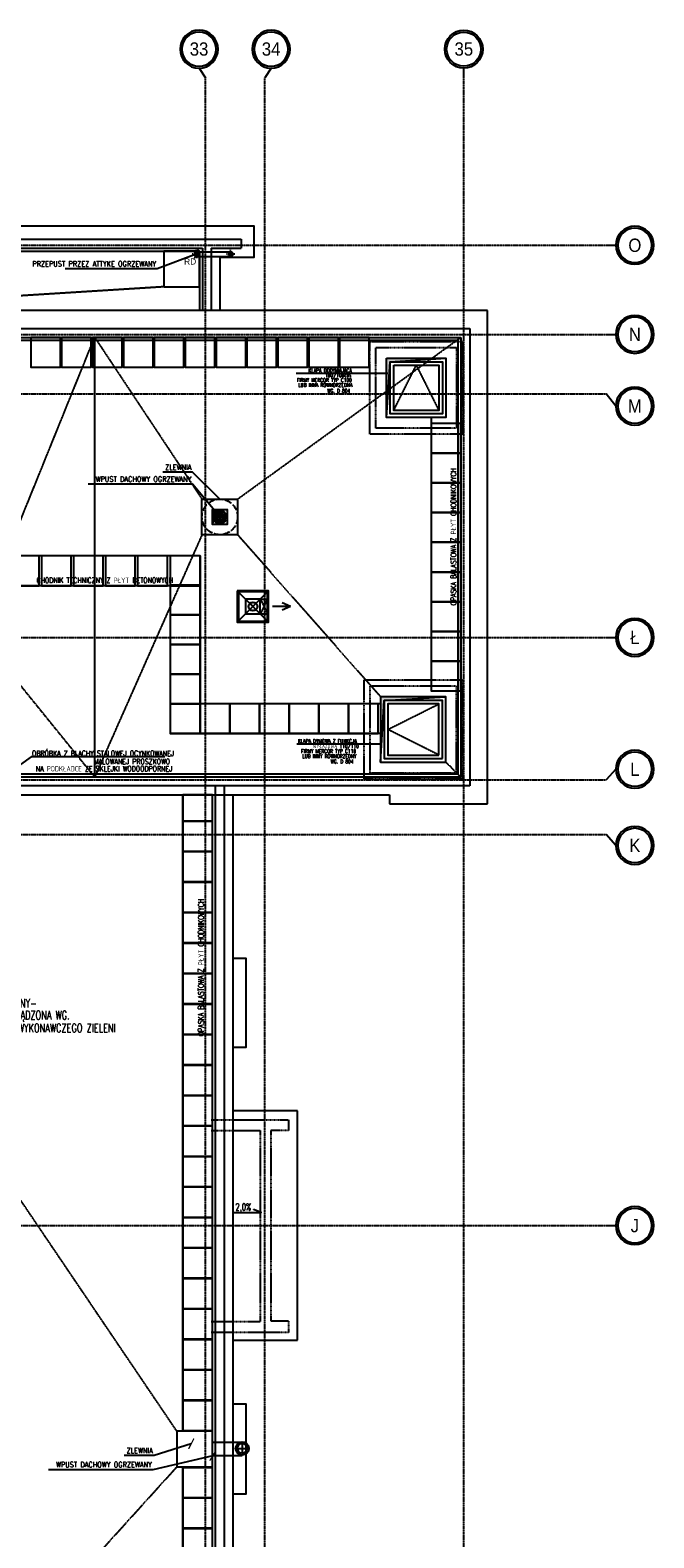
# Model space of a CAD drawing. Extents: x -7228 to 74941, y -112898 to 85621.
# Tile 44 of 256: x 61823 to 62873, y -99087 to -96549. Entities that reach past the tile are written whole.
import ezdxf
from ezdxf.enums import TextEntityAlignment as Align

# ---------------------------------------------------------------- set-up
doc = ezdxf.new("R2010")
doc.units = 0
for name, pattern in [('ACAD_ISO02W100', [15, 12, -3]), ('ACAD_ISO10W100', [18.5, 12, -3, 0.5, -3]), ('CENTER', [2, 1.25, -0.25, 0.25, -0.25]), ('DASHDOT2', [12.7, 6.35, -3.175, 0, -3.175]), ('DASHED', [0.75, 0.5, -0.25]), ('DASHED2', [0.375, 0.25, -0.125])]:
    doc.linetypes.add(name, pattern=pattern)
doc.layers.get('0').update_dxf_attribs({"color": 101, "linetype": 'CONTINUOUS'})
for name, color, linetype in [('Ins-went', 141, 'CONTINUOUS'), ('Ins-wod', 4, 'CONTINUOUS'), ('Okn---okna', 5, 'CONTINUOUS'), ('Opis-spadki', 61, 'CONTINUOUS'), ('Os-osie glowne', 1, 'CENTER'), ('Os-osie-opis', 16, 'CONTINUOUS'), ('Pzt-chodniki-hatch', 252, 'CONTINUOUS'), ('Sch-opis', 51, 'CONTINUOUS'), ('W-idok', 8, 'CONTINUOUS'), ('W-idok pod', 5, 'DASHED'), ('W-izol-w', 144, 'CONTINUOUS'), ('W-otwor-strop', 1, 'CONTINUOUS'), ('W-widok-spadki', 61, 'CONTINUOUS')]:
    doc.layers.add(name, color=color, linetype=linetype)
doc.styles.add('dwg_opis duży', font='ARIAL.TTF', dxfattribs={"width": 0.9})
doc.styles.add('ROMANS', font='romans', dxfattribs={"width": 0.85})
doc.styles.add('TYTUL2', font='ARIAL.TTF')
doc.dimstyles.new('CHMIELNA', dxfattribs={"dimscale": 3.5, "dimtxt": 4, "dimasz": 1.5, "dimexe": 3, "dimexo": 0, "dimgap": 1, "dimtad": 1, "dimdec": 1, "dimrnd": 0.5, "dimzin": 12, "dimdsep": 46, "dimtxsty": 'ROMANS', "dimblk": 'DIMTICK', "dimcen": 0.09, "dimse1": 1, "dimse2": 1, "dimclrd": 143, "dimclrt": 53, "dimadec": 0, "dimazin": 0, "dimtfac": 1, "dimtdec": 1, "dimtix": 1, "dimtmove": 2, "dimatfit": 2, "dimldrblk": 'ARCHTICK', "dimfxl": 0, "dimtolj": 1, "dimtzin": 0, "dimarcsym": 0})

# ---------------------------------------------------------------- blocks, each defined once
blk = doc.blocks.new('SPADKI')
at = {"ltscale": 25}
blk.add_lwpolyline([(0, 0), (0, -70), (-8, -50), (-8, -50)], dxfattribs=at)
at = {"ltscale": 25, "style": 'ROMANS', "width": 0.7}
blk.add_attdef('SP%', text='', height=18, rotation=90, dxfattribs=at).set_placement((-4.9, -24), align=Align.CENTER)
blk = doc.blocks.new('_gkjgskfjgkdfh')
at = {"linetype": 'DASHDOT2', "ltscale": 0.5}
for points in [[(-7, 0), (7, 0)], [(0, -7), (0, 7)], [(0, 0), (0, -7)]]:
    blk.add_lwpolyline(points, dxfattribs=at)
at = {"ltscale": 2}
for radius in [3.75, 3.25]:
    blk.add_circle((0, 0), radius, dxfattribs=at)
blk = doc.blocks.new('_opis_osi')
blk.add_hatch(color=256).paths.add_polyline_path([(32, -32), (28.8, -32, -1), (-28.8, -32), (-32, -32, 1)])
for radius in [32, 28.8]:
    blk.add_circle((0, -32), radius)
at = {"style": 'dwg_opis duży', "width": 0.9}
blk.add_attdef('AXNAMEV', text='', height=22.4, rotation=90, dxfattribs=at).set_placement((0, -32), align=Align.MIDDLE_CENTER)
blk = doc.blocks.new('_opis_osi_liczbowy')
blk.add_hatch(color=256).paths.add_polyline_path([(32, 32), (32, 28.8, -1), (32, -28.8), (32, -32, 1)])
for radius in [32, 28.8]:
    blk.add_circle((32, 0), radius)
at = {"style": 'dwg_opis duży', "width": 0.9}
blk.add_attdef('AXNAMEH', text='', height=22.4, rotation=90, dxfattribs=at).set_placement((32, 0), align=Align.MIDDLE_CENTER)
blk = doc.blocks.new('DIMTICK')
for p, q in [((-1, 0), (1, 0)), ((0, 1), (0, -1))]:
    blk.add_line(p, q)
at = {"const_width": 0.141}
blk.add_lwpolyline([(0.71, 0.71), (-0.71, -0.71)], dxfattribs=at)
blk = doc.blocks.new('_kdjkgjksjhgkfhh')
for p, q in [((-11.2, 0), (11.2, 0)), ((0, 11.2), (0, -11.2))]:
    blk.add_line(p, q)
for radius in [11.3, 8.25]:
    blk.add_circle((0, 0), radius)
blk = doc.blocks.new('_kgjdskfgjkfh')
at = {"linetype": 'ACAD_ISO10W100'}
for p, q in [((10, 0), (-10, 0)), ((0, 10), (0, -10))]:
    blk.add_line(p, q, dxfattribs=at)
at = {"linetype": 'Continuous', "ltscale": 7}
for p, q in [((-8, 0), (-5, 0)), ((-7.6, 2.5), (-4.8, 1.5)), ((-6.5, 4.7), (-4, 2.9)), ((-4.7, 6.5), (-2.9, 4)), ((-2.5, 7.6), (-1.5, 4.8)), ((0, 8), (0, 5)), ((2.5, 7.6), (1.5, 4.8)), ((4.7, 6.5), (2.9, 4)), ((6.5, 4.7), (4, 2.9)), ((7.6, 2.5), (4.8, 1.5)), ((8, 0), (5, 0)), ((-7.6, -2.5), (-4.8, -1.5)), ((-6.5, -4.7), (-4, -2.9)), ((-4.7, -6.5), (-2.9, -4)), ((-2.5, -7.6), (-1.5, -4.8)), ((0, -8), (0, -5)), ((2.5, -7.6), (1.5, -4.8)), ((4.7, -6.5), (2.9, -4)), ((6.5, -4.7), (4, -2.9)), ((7.6, -2.5), (4.8, -1.5))]:
    blk.add_line(p, q, dxfattribs=at)
at = {"linetype": 'ACAD_ISO02W100'}
blk.add_circle((0, 0), 30, dxfattribs=at)
at = {"linetype": 'Continuous', "ltscale": 7}
for radius in [8, 5]:
    blk.add_circle((0, 0), radius, dxfattribs=at)
blk = doc.blocks.new('_STRZAŁKA_WENT')
for q in [(-6, -14), (0, -30.2), (6, -14)]:
    blk.add_line((0, 0), q)

msp = doc.modelspace()

# ---------------------------------------------------------------- hatches: boundary and pattern name
at = {"layer": 'W-otwor-strop'}
h = msp.add_hatch(color=256, dxfattribs=at)
h.paths.add_polyline_path([(62496.99, -97102.933), (62499.242, -97101.302), (62422.547, -97101.302), (62422.547, -97156.871), (62425.521, -97154.716), (62428.547, -97107.302)])
h.paths.add_polyline_path([(62522.547, -97101.302), (62499.242, -97101.302), (62496.99, -97102.933)])
h.paths.add_polyline_path([(62425.521, -97154.716), (62422.547, -97156.871), (62422.547, -97161.302), (62425.101, -97161.302)])
h.paths.add_polyline_path([(62425.101, -97161.302), (62422.547, -97161.302), (62422.547, -97201.302)])
for points in [[(62154.297, -97356.052), (62132.297, -97359.052), (62129.297, -97381.052), (62129.297, -97356.052)], [(62412.547, -97671.302), (62412.547, -97781.302), (62418.547, -97677.302), (62522.547, -97671.302)]]:
    msp.add_hatch(color=256, dxfattribs=at).paths.add_polyline_path(points)

# ---------------------------------------------------------------- linework, layer by layer
at = {"layer": 'Ins-went', "linetype": 'DASHED'}
msp.add_line((62204.619, -97526.373), (62190.476, -97512.231), dxfattribs=at)
at = {"layer": 'Ins-went', "linetype": 'DASHED2', "ltscale": 0.3}
msp.add_line((62204.135, -97525.89), (62190.96, -97512.714), dxfattribs=at)
at = {"layer": 'Ins-went', "linetype": 'DASHED'}
msp.add_circle((62197.547, -97519.302), 7, dxfattribs=at)
at = {"layer": 'Okn---okna'}
for points in [[(62422.547, -97101.302), (62522.547, -97101.302), (62522.547, -97201.302), (62422.547, -97201.302)], [(62428.547, -97107.302), (62516.547, -97107.302), (62516.547, -97195.302), (62428.547, -97195.302)], [(62434.547, -97113.302), (62510.547, -97113.302), (62510.547, -97189.302), (62434.547, -97189.302)], [(62522.547, -97781.302), (62522.547, -97671.302), (62412.547, -97671.302), (62412.547, -97781.302)], [(62516.547, -97775.302), (62516.547, -97677.302), (62418.547, -97677.302), (62418.547, -97775.302)], [(62510.547, -97769.302), (62510.547, -97683.302), (62424.547, -97683.302), (62424.547, -97769.302)]]:
    msp.add_lwpolyline(points, close=True, dxfattribs=at)
at = {"layer": 'Okn---okna', "linetype": 'DASHED', "ltscale": 0.5}
for points in [[(62434.547, -97189.302), (62472.547, -97113.302), (62510.547, -97189.302)], [(62510.547, -97769.302), (62424.547, -97726.302), (62510.547, -97683.302)]]:
    msp.add_lwpolyline(points, dxfattribs=at)
at = {"layer": 'Os-osie glowne'}
for points in [[(62117.547, -102606.302), (62117.547, -96629.302)], [(62217.547, -102606.302), (62217.547, -96629.302)], [(62552.547, -102606.302), (62552.547, -96629.302)], [(50525.547, -96911.302), (62792.547, -96911.302)], [(50525.547, -97061.302), (62792.547, -97061.302)], [(50525.547, -97161.302), (62792.547, -97161.302)], [(50525.547, -97571.302), (62792.547, -97571.302)], [(50525.547, -97811.302), (62792.547, -97811.302)], [(50525.547, -97903.302), (62792.547, -97903.302)], [(50525.547, -98561.302), (62792.547, -98561.302)]]:
    msp.add_lwpolyline(points, dxfattribs=at)
at = {"layer": 'Os-osie-opis'}
for points in [[(62106.887, -96613.302), (62117.547, -96629.302)], [(62228.208, -96613.302), (62217.547, -96629.302)], [(62552.547, -96629.302), (62552.547, -96613.302)], [(62792.547, -96911.302), (62808.547, -96911.302)], [(62792.547, -97061.302), (62808.547, -97061.302)], [(62808.547, -97181.962), (62792.547, -97161.302)], [(62792.547, -97571.302), (62808.547, -97571.302)], [(62808.547, -97793.142), (62792.547, -97811.302)], [(62808.547, -97921.462), (62792.547, -97903.302)], [(62792.547, -98561.302), (62808.547, -98561.302)]]:
    msp.add_lwpolyline(points, dxfattribs=at)
at = {"layer": 'Pzt-chodniki-hatch'}
for points in [[(61823.547, -97066.302), (61823.547, -97116.302), (61873.547, -97116.302), (61873.547, -97066.302)], [(61875.547, -97066.302), (61875.547, -97116.302), (61925.547, -97116.302), (61925.547, -97066.302)], [(61927.547, -97066.302), (61927.547, -97116.302), (61977.547, -97116.302), (61977.547, -97066.302)], [(61979.547, -97066.302), (61979.547, -97116.302), (62029.547, -97116.302), (62029.547, -97066.302)], [(62031.547, -97066.302), (62031.547, -97116.302), (62081.547, -97116.302), (62081.547, -97066.302)], [(62083.547, -97066.302), (62083.547, -97116.302), (62133.547, -97116.302), (62133.547, -97066.302)], [(62135.547, -97066.302), (62135.547, -97116.302), (62185.547, -97116.302), (62185.547, -97066.302)], [(62187.547, -97066.302), (62187.547, -97116.302), (62237.547, -97116.302), (62237.547, -97066.302)], [(62239.547, -97066.302), (62239.547, -97116.302), (62289.547, -97116.302), (62289.547, -97066.302)], [(62291.547, -97066.302), (62291.547, -97116.302), (62341.547, -97116.302), (62341.547, -97066.302)], [(62343.547, -97066.302), (62343.547, -97116.302), (62393.547, -97116.302), (62393.547, -97066.302)], [(62547.547, -97211.302), (62497.547, -97211.302), (62497.547, -97261.302), (62547.547, -97261.302)], [(62547.547, -97261.302), (62497.547, -97261.302), (62497.547, -97311.302), (62547.547, -97311.302)], [(62547.547, -97311.302), (62497.547, -97311.302), (62497.547, -97361.302), (62547.547, -97361.302)], [(62547.547, -97361.302), (62497.547, -97361.302), (62497.547, -97411.302), (62547.547, -97411.302)], [(62547.547, -97411.302), (62497.547, -97411.302), (62497.547, -97461.302), (62547.547, -97461.302)], [(61787.547, -97434.302), (61787.547, -97484.302), (61837.547, -97484.302), (61837.547, -97434.302)], [(61841.547, -97434.302), (61841.547, -97484.302), (61891.547, -97484.302), (61891.547, -97434.302)], [(61895.547, -97434.302), (61895.547, -97484.302), (61945.547, -97484.302), (61945.547, -97434.302)], [(61949.547, -97434.302), (61949.547, -97484.302), (61999.547, -97484.302), (61999.547, -97434.302)], [(62003.547, -97434.302), (62003.547, -97484.302), (62053.547, -97484.302), (62053.547, -97434.302)], [(62058.547, -97434.302), (62058.547, -97484.302), (62108.547, -97484.302), (62108.547, -97434.302)], [(62547.547, -97461.302), (62497.547, -97461.302), (62497.547, -97511.302), (62547.547, -97511.302)], [(62058.547, -97483.302), (62058.547, -97533.302), (62108.547, -97533.302), (62108.547, -97483.302)], [(62547.547, -97511.302), (62497.547, -97511.302), (62497.547, -97561.302), (62547.547, -97561.302)], [(62058.547, -97533.302), (62058.547, -97583.302), (62108.547, -97583.302), (62108.547, -97533.302)], [(62547.547, -97561.302), (62497.547, -97561.302), (62497.547, -97611.302), (62547.547, -97611.302)], [(62058.547, -97583.302), (62058.547, -97633.302), (62108.547, -97633.302), (62108.547, -97583.302)], [(62547.547, -97611.302), (62497.547, -97611.302), (62497.547, -97661.302), (62547.547, -97661.302)], [(62058.547, -97633.302), (62058.547, -97683.302), (62108.547, -97683.302), (62108.547, -97633.302)], [(62058.547, -97683.302), (62058.547, -97733.302), (62108.547, -97733.302), (62108.547, -97683.302)], [(62108.547, -97683.302), (62108.547, -97733.302), (62158.547, -97733.302), (62158.547, -97683.302)], [(62158.547, -97683.302), (62158.547, -97733.302), (62208.547, -97733.302), (62208.547, -97683.302)], [(62208.547, -97683.302), (62208.547, -97733.302), (62258.547, -97733.302), (62258.547, -97683.302)], [(62258.547, -97683.302), (62258.547, -97733.302), (62308.547, -97733.302), (62308.547, -97683.302)], [(62308.547, -97683.302), (62308.547, -97733.302), (62358.547, -97733.302), (62358.547, -97683.302)], [(62358.547, -97683.302), (62358.547, -97733.302), (62408.547, -97733.302), (62408.547, -97683.302)], [(62079.547, -97836.302), (62079.547, -97879.792), (62129.547, -97879.792), (62129.547, -97836.302)], [(62079.547, -97881.102), (62079.547, -97931.102), (62129.547, -97931.102), (62129.547, -97881.102)], [(62079.547, -97932.412), (62079.547, -97982.412), (62129.547, -97982.412), (62129.547, -97932.412)], [(62079.547, -97983.722), (62079.547, -98033.722), (62129.547, -98033.722), (62129.547, -97983.722)], [(62079.547, -98035.032), (62079.547, -98085.032), (62129.547, -98085.032), (62129.547, -98035.032)], [(62079.547, -98086.342), (62079.547, -98136.342), (62129.547, -98136.342), (62129.547, -98086.342)], [(62079.547, -98137.652), (62079.547, -98187.652), (62129.547, -98187.652), (62129.547, -98137.652)], [(62079.547, -98188.962), (62079.547, -98238.962), (62129.547, -98238.962), (62129.547, -98188.962)], [(62079.547, -98240.272), (62079.547, -98290.272), (62129.547, -98290.272), (62129.547, -98240.272)], [(62079.547, -98291.582), (62079.547, -98341.582), (62129.547, -98341.582), (62129.547, -98291.582)], [(62079.547, -98342.892), (62079.547, -98392.892), (62129.547, -98392.892), (62129.547, -98342.892)], [(62079.547, -98394.202), (62079.547, -98444.202), (62129.547, -98444.202), (62129.547, -98394.202)], [(62079.547, -98445.512), (62079.547, -98495.512), (62129.547, -98495.512), (62129.547, -98445.512)], [(62079.547, -98496.822), (62079.547, -98546.822), (62129.547, -98546.822), (62129.547, -98496.822)], [(62079.547, -98548.132), (62079.547, -98598.132), (62129.547, -98598.132), (62129.547, -98548.132)], [(62079.547, -98599.442), (62079.547, -98649.442), (62129.547, -98649.442), (62129.547, -98599.442)], [(62079.547, -98650.752), (62079.547, -98700.752), (62129.547, -98700.752), (62129.547, -98650.752)], [(62079.547, -98702.062), (62079.547, -98752.062), (62129.547, -98752.062), (62129.547, -98702.062)], [(62079.547, -98753.372), (62079.547, -98803.372), (62129.547, -98803.372), (62129.547, -98753.372)], [(62079.547, -98804.682), (62079.547, -98854.682), (62129.547, -98854.682), (62129.547, -98804.682)], [(62079.547, -98855.992), (62079.547, -98905.992), (62129.547, -98905.992), (62129.547, -98855.992)], [(62079.547, -98968.782), (62079.547, -99018.782), (62129.547, -99018.782), (62129.547, -98968.782)], [(62079.547, -99020.122), (62079.547, -99070.122), (62129.547, -99070.122), (62129.547, -99020.122)], [(62079.547, -99071.462), (62079.547, -99121.462), (62129.547, -99121.462), (62129.547, -99071.462)]]:
    msp.add_lwpolyline(points, close=True, dxfattribs=at)
at = {"layer": 'Sch-opis'}
for points in [[(62270.463, -97126.573), (62424.592, -97126.573)], [(62271.474, -97750.356), (62411.393, -97750.356), (62411.393, -97750.356)], [(62049.387, -97772.225), (61824.11, -97772.225), (61769.566, -97811.302)]]:
    msp.add_lwpolyline(points, dxfattribs=at)
at = {"layer": 'W-idok', "linetype": 'DASHED', "ltscale": 0.5}
for p, q in [((61704.547, -96901.302), (62177.547, -96901.302)), ((61719.547, -96916.302), (62112.547, -96916.302)), ((62112.547, -96916.302), (62112.547, -97021.302)), ((62127.547, -96916.302), (62127.547, -97021.302)), ((62127.547, -96916.302), (62177.547, -96916.302)), ((62134.547, -101794.302), (62134.547, -97821.302)), ((62149.547, -101809.302), (62149.547, -97821.302))]:
    msp.add_line(p, q, dxfattribs=at)
at = {"layer": 'W-idok'}
for p, q in [((62497.547, -97201.302), (62497.547, -97643.302)), ((62108.547, -97434.302), (62108.547, -97683.302)), ((62058.547, -97484.302), (62058.547, -97733.302)), ((62079.547, -98907.302), (62079.547, -97836.302)), ((62079.547, -100406.302), (62079.547, -98967.302))]:
    msp.add_line(p, q, dxfattribs=at)
at = {"layer": 'W-idok', "linetype": 'DASHED', "ltscale": 0.5}
for points in [[(62177.547, -96901.302), (62177.547, -96916.302)], [(53460.047, -97151.302), (53599.547, -97151.302), (53599.547, -97051.302), (62562.547, -97051.302), (62562.547, -97821.302), (53460.047, -97821.302)], [(53460.047, -97166.302), (53614.547, -97166.302), (53614.547, -97066.302), (62547.547, -97066.302), (62547.547, -97806.302), (53460.047, -97806.302)], [(62210.047, -97506.802), (62222.047, -97506.802)], [(62222.047, -97506.802), (62210.047, -97531.802)], [(62210.047, -97506.802), (62222.047, -97531.802)], [(62210.047, -97531.802), (62222.047, -97531.802)]]:
    msp.add_lwpolyline(points, dxfattribs=at)
at = {"layer": 'W-idok'}
for points in [[(62102.57, -96922.551), (62160.047, -96922.551)], [(62102.57, -96930.051), (62160.047, -96930.051)], [(62108.547, -97434.302), (61116.266, -97434.302)], [(62058.547, -97484.302), (61066.266, -97484.302)], [(62412.547, -97683.302), (62108.547, -97683.302)], [(62412.547, -97733.302), (62058.547, -97733.302)], [(62179.547, -98926.052), (62129.547, -98926.052)], [(62179.547, -98948.552), (62129.547, -98948.552)]]:
    msp.add_lwpolyline(points, dxfattribs=at)
at = {"layer": 'W-idok', "linetype": 'DASHED'}
for points in [[(62394.547, -97073.302), (62550.547, -97073.302), (62550.547, -97229.302), (62394.547, -97229.302)], [(62404.547, -97083.302), (62540.547, -97083.302), (62540.547, -97219.302), (62404.547, -97219.302)], [(62550.547, -97809.302), (62550.547, -97643.302), (62384.547, -97643.302), (62384.547, -97809.302)], [(62540.547, -97799.302), (62540.547, -97653.302), (62394.547, -97653.302), (62394.547, -97799.302)]]:
    msp.add_lwpolyline(points, close=True, dxfattribs=at)
at = {"layer": 'W-idok', "linetype": 'DASHED', "ltscale": 0.5}
for points in [[(62173.047, -97494.802), (62173.047, -97543.802), (62222.047, -97543.802), (62222.047, -97494.802)], [(62185.047, -97506.802), (62185.047, -97531.802), (62210.047, -97531.802), (62210.047, -97506.802)]]:
    msp.add_lwpolyline(points, close=True, dxfattribs=at)
at = {"layer": 'W-idok', "linetype": 'DASHED'}
msp.add_lwpolyline([(62522.547, -97781.302), (62547.547, -97806.302)], dxfattribs=at)
at = {"layer": 'W-idok pod', "linetype": 'Continuous'}
for p, q in [((62272.547, -98368.302), (62164.547, -98368.302)), ((62272.547, -98754.302), (62272.547, -98368.302)), ((62164.547, -98754.302), (62272.547, -98754.302))]:
    msp.add_line(p, q, dxfattribs=at)
for points in [[(62164.547, -98111.302), (62185.547, -98111.302), (62185.547, -98261.302), (62164.547, -98261.302)], [(62164.547, -98861.302), (62185.547, -98861.302), (62185.547, -99013.302), (62164.547, -99013.302)]]:
    msp.add_lwpolyline(points, dxfattribs=at)
at = {"layer": 'W-idok pod'}
for points in [[(62127.547, -98383.302), (62257.547, -98383.302), (62257.547, -98401.302), (62227.547, -98401.302), (62227.547, -98721.302), (62257.547, -98721.302), (62257.547, -98741.302), (62127.547, -98741.302)], [(62127.547, -98401.302), (62209.547, -98401.302), (62209.547, -98723.302), (62127.547, -98723.302)]]:
    msp.add_lwpolyline(points, dxfattribs=at)
at = {"layer": 'W-izol-w', "linetype": 'Continuous'}
for p, q in [((62592.547, -97021.302), (60672.547, -97021.302)), ((62592.547, -97851.302), (62592.547, -97021.302)), ((53460.047, -97836.302), (62427.547, -97836.302)), ((62129.547, -101789.302), (62129.547, -97836.302)), ((62164.547, -98368.302), (62164.547, -97836.302)), ((62427.547, -97836.302), (62427.547, -97851.302)), ((62427.547, -97851.302), (62592.547, -97851.302)), ((62164.547, -99118.302), (62164.547, -98368.302))]:
    msp.add_line(p, q, dxfattribs=at)
for points in [[(62142.547, -97021.302), (62142.547, -96931.302), (62142.547, -96931.302), (62142.547, -96931.302), (62199.547, -96931.302), (62199.547, -96879.302), (61682.547, -96879.302)], [(61724.547, -96921.302), (62107.547, -96921.302), (62107.547, -97021.302)], [(53460.047, -97171.302), (53619.547, -97171.302), (53619.547, -97071.302), (62542.547, -97071.302), (62542.547, -97801.302), (53460.047, -97801.302)], [(62171.047, -97492.802), (62224.047, -97545.802)], [(62224.047, -97492.802), (62171.047, -97545.802)]]:
    msp.add_lwpolyline(points, dxfattribs=at)
msp.add_lwpolyline([(62171.047, -97492.802), (62171.047, -97545.802), (62224.047, -97545.802), (62224.047, -97492.802)], close=True, dxfattribs=at)
at = {"layer": 'W-otwor-strop', "ltscale": 0.5}
for points in [[(62422.547, -97101.302), (62522.547, -97101.302), (62522.547, -97201.302), (62422.547, -97201.302)], [(62522.547, -97781.302), (62522.547, -97671.302), (62412.547, -97671.302), (62412.547, -97781.302)]]:
    msp.add_lwpolyline(points, close=True, dxfattribs=at)
for points in [[(62422.547, -97201.302), (62428.547, -97107.302), (62522.547, -97101.302)], [(62412.547, -97781.302), (62418.547, -97677.302), (62522.547, -97671.302)]]:
    msp.add_lwpolyline(points, dxfattribs=at)
at = {"layer": 'W-otwor-strop'}
for points in [[(62129.297, -97356.052), (62154.297, -97356.052), (62154.297, -97381.052), (62129.297, -97381.052)], [(62154.297, -97356.052), (62132.297, -97359.052), (62129.297, -97381.052), (62129.297, -97356.052)]]:
    msp.add_lwpolyline(points, close=True, dxfattribs=at)
at = {"layer": 'W-otwor-strop', "linetype": 'Continuous', "ltscale": 0.5}
msp.add_circle((62197.547, -97519.302), 7.5, dxfattribs=at)
at = {"layer": 'W-widok-spadki', "linetype": 'DASHED', "ltscale": 0.5}
for points in [[(62107.547, -96921.302), (62047.547, -96921.302), (62047.547, -96981.302), (62107.547, -96981.302)], [(62111.797, -97338.552), (62171.797, -97338.552), (62171.797, -97398.552), (62111.797, -97398.552)], [(62129.547, -98907.302), (62069.547, -98907.302), (62069.547, -98967.302), (62129.547, -98967.302)]]:
    msp.add_lwpolyline(points, close=True, dxfattribs=at)
for points in [[(62047.547, -96981.302), (61407.547, -97021.302)], [(61747.545, -97519.522), (61931.171, -97066.302), (62111.797, -97338.552)], [(61931.171, -97806.302), (61931.171, -97066.302)], [(62171.797, -97338.552), (62547.547, -97066.302)], [(62111.797, -97398.552), (61931.171, -97806.302), (61747.545, -97579.522)], [(62171.797, -97398.552), (62412.547, -97671.302)], [(62069.547, -98907.302), (61584.547, -98190.302)], [(62069.547, -98967.302), (61418.547, -99686.302)]]:
    msp.add_lwpolyline(points, dxfattribs=at)

# ---------------------------------------------------------------- block references
at = {"layer": 'Ins-went', "rotation": 270}
msp.add_blockref('_STRZAŁKA_WENT', (62260.845, -97519.302), dxfattribs=at)
at = {"layer": 'Ins-wod', "xscale": -1}
msp.add_blockref('_gkjgskfjgkdfh', (62102.57, -96926.302), dxfattribs=at)
at = {"layer": 'Ins-wod', "rotation": 270}
msp.add_blockref('_kgjdskfgjkfh', (62141.797, -97368.552), dxfattribs=at)
at = {"layer": 'Ins-wod'}
for p in [(62141.797, -97368.552), (62141.797, -97368.552), (62179.547, -98936.302)]:
    msp.add_blockref('_kdjkgjksjhgkfhh', p, dxfattribs=at)
at = {"layer": 'Opis-spadki'}
ref = msp.add_blockref('SPADKI', (62165.365, -98539.208), dxfattribs=dict(at, xscale=-0.6604040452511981, yscale=0.6604040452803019, zscale=0.6604040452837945, rotation=90))
ref.add_attrib('SP%', '2,0%', dxfattribs={"layer": '0', "ltscale": 25, "height": 11.8873, "style": 'ROMANS', "width": 0.7}).set_placement((62181.246, -98535.974), align=Align.CENTER)
at = {"layer": 'Os-osie-opis'}
ref = msp.add_blockref('_opis_osi_liczbowy', (62106.887, -96613.302), dxfattribs=dict(at, xscale=-1, rotation=270))
ref.add_attrib('AXNAMEH', '33', dxfattribs={"layer": '0', "height": 22.4, "style": 'dwg_opis duży', "width": 0.9}).set_placement((62106.887, -96581.012), align=Align.MIDDLE_CENTER)
ref = msp.add_blockref('_opis_osi_liczbowy', (62228.208, -96613.302), dxfattribs=dict(at, xscale=-1, rotation=270))
ref.add_attrib('AXNAMEH', '34', dxfattribs={"layer": '0', "height": 22.4, "style": 'dwg_opis duży', "width": 0.9}).set_placement((62228.208, -96581.012), align=Align.MIDDLE_CENTER)
ref = msp.add_blockref('_opis_osi_liczbowy', (62552.547, -96613.302), dxfattribs=dict(at, rotation=90))
ref.add_attrib('AXNAMEH', '35', dxfattribs={"layer": '0', "height": 22.4, "style": 'dwg_opis duży', "width": 0.9}).set_placement((62552.657, -96581.012), align=Align.MIDDLE_CENTER)
ref = msp.add_blockref('_opis_osi', (62808.547, -96911.302), dxfattribs=dict(at, xscale=-1, rotation=90))
ref.add_attrib('AXNAMEV', 'O', dxfattribs={"layer": '0', "height": 22.4, "style": 'dwg_opis duży', "width": 0.9}).set_placement((62840.547, -96911.302), align=Align.MIDDLE_CENTER)
ref = msp.add_blockref('_opis_osi', (62808.547, -97061.302), dxfattribs=dict(at, xscale=-1, rotation=90))
ref.add_attrib('AXNAMEV', 'N', dxfattribs={"layer": '0', "height": 22.4, "style": 'dwg_opis duży', "width": 0.9}).set_placement((62840.547, -97061.302), align=Align.MIDDLE_CENTER)
ref = msp.add_blockref('_opis_osi', (62808.547, -97181.962), dxfattribs=dict(at, xscale=-1, rotation=90))
ref.add_attrib('AXNAMEV', 'M', dxfattribs={"layer": '0', "height": 22.4, "style": 'dwg_opis duży', "width": 0.9}).set_placement((62840.547, -97181.962), align=Align.MIDDLE_CENTER)
ref = msp.add_blockref('_opis_osi', (62808.547, -97571.302), dxfattribs=dict(at, xscale=-1, rotation=90))
ref.add_attrib('AXNAMEV', 'Ł', dxfattribs={"layer": '0', "height": 22.4, "style": 'dwg_opis duży', "width": 0.9}).set_placement((62840.547, -97571.302), align=Align.MIDDLE_CENTER)
ref = msp.add_blockref('_opis_osi', (62808.547, -97793.142), dxfattribs=dict(at, xscale=-1, rotation=90))
ref.add_attrib('AXNAMEV', 'L', dxfattribs={"layer": '0', "height": 22.4, "style": 'dwg_opis duży', "width": 0.9}).set_placement((62840.547, -97793.142), align=Align.MIDDLE_CENTER)
ref = msp.add_blockref('_opis_osi', (62808.547, -97921.462), dxfattribs=dict(at, xscale=-1, rotation=90))
ref.add_attrib('AXNAMEV', 'K', dxfattribs={"layer": '0', "height": 22.4, "style": 'dwg_opis duży', "width": 0.9}).set_placement((62840.547, -97921.462), align=Align.MIDDLE_CENTER)
ref = msp.add_blockref('_opis_osi', (62808.547, -98561.302), dxfattribs=dict(at, xscale=-1, rotation=90))
ref.add_attrib('AXNAMEV', 'J', dxfattribs={"layer": '0', "height": 22.4, "style": 'dwg_opis duży', "width": 0.9}).set_placement((62840.547, -98561.302), align=Align.MIDDLE_CENTER)
at = {"layer": 'W-idok', "xscale": -1}
msp.add_blockref('_gkjgskfjgkdfh', (62160.047, -96926.302), dxfattribs=at)

# ---------------------------------------------------------------- texts
at = {"layer": 'Ins-wod', "insert": (62081.621, -96933.57), "char_height": 10.2123, "width": 1336.21749, "attachment_point": 1, "style": 'TYTUL2'}
msp.add_mtext('RD', dxfattribs=at)
at = {"layer": 'Sch-opis', "style": 'ROMANS', "width": 0.7}
for s, height, p in [('FIRMY MERCOR TYP C100', 6.3, (62271.489, -97141.311)), ('KLAPA ODDYMIAJĄCA', 6.3, (62291.019, -97125.297)), ('100/100cm', 6.3, (62318.739, -97133.272)), ('LUB INNA RÓWNORZĘDNA', 6.3, (62273.799, -97149.702)), ('WG. D 804', 6.3, (62322.629, -97159.497)), ('CHODNIK TECHNICZNY Z PŁYT BETONOWYCH', 9, (61833.171, -97479.701)), ('KLAPA DYMOWA Z FUNKCJĄ', 6.3, (62273.217, -97748.912)), ('OBRÓBKA Z BLACHY STALOWEJ OCYNKOWANEJ', 9, (61825.578, -97770.991)), ('FIRMY MERCOR TYP C110', 6.3, (62278.569, -97765.969)), ('LUB INNY RÓWNORZĘDNY', 6.3, (62280.716, -97774.359)), ('WYŁAZOWĄ 110/110', 6.3, (62298.339, -97757.547)), ('NA PODKŁADCE ZE SKLEJKI WODOODPORNEJ', 9, (61832.178, -97796.829)), ('MALOWANEJ PROSZKOWO', 9, (61929.678, -97784.774)), ('WG. D 804', 6.3, (62328.202, -97783.28)), ('DACH ZIELONY- ', 14.4, (61725.767, -98194.076)), ('ZIELEŃ URZĄDZONA WG.', 14.4, (61726.614, -98214.319)), ('PROJEKTU WYKONAWCZEGO ZIELENI', 14.4, (61726.614, -98235.868))]:
    msp.add_text(s, height=height, dxfattribs=at).set_placement(p)
for p in [(62539.684, -97517.452), (62114.684, -98242.492)]:
    msp.add_text('OPASKA BALASTOWA Z PŁYT CHODNIKOWYCH', height=9, rotation=90, dxfattribs=at).set_placement(p)
at = {"layer": 'Sch-opis', "char_height": 9, "width": 203.76147, "attachment_point": 3, "style": 'ROMANS'}
for s, insert in [('PRZEPUST PRZEZ ATTYKE OGRZEWANY', (62034.55, -96938.031)), ('ZLEWNIA', (62093.985, -97280.36)), ('WPUST DACHOWY OGRZEWANY', (62093.985, -97300.372)), ('ZLEWNIA', (62029.087, -98935.313)), ('ZLEWNIA', (62029.087, -98935.313)), ('WPUST DACHOWY OGRZEWANY', (62027.261, -98959.108))]:
    msp.add_mtext(s, dxfattribs=dict(at, insert=insert))

# ---------------------------------------------------------------- leaders
at = {"layer": 'Sch-opis'}
for points in [[(62101.868, -96926.303), (62036.557, -96951.098), (61881.569, -96951.098)], [(62141.797, -97338.552), (62095.992, -97293.428), (62045.707, -97293.428)], [(62141.797, -97368.552), (62095.992, -97313.44), (61920.411, -97313.44)], [(62093.782, -98928.405), (62031.094, -98948.381), (61980.81, -98948.381)], [(62093.782, -98928.405), (62031.094, -98948.381), (61980.81, -98948.381)], [(62130.068, -98948.552), (62029.269, -98972.175), (61853.687, -98972.175)]]:
    msp.add_leader(points, dimstyle='CHMIELNA', override={"dimasz": 4, "dimgap": 1, "dimtad": 0}, dxfattribs=at)

doc.saveas('drawing.dxf')
